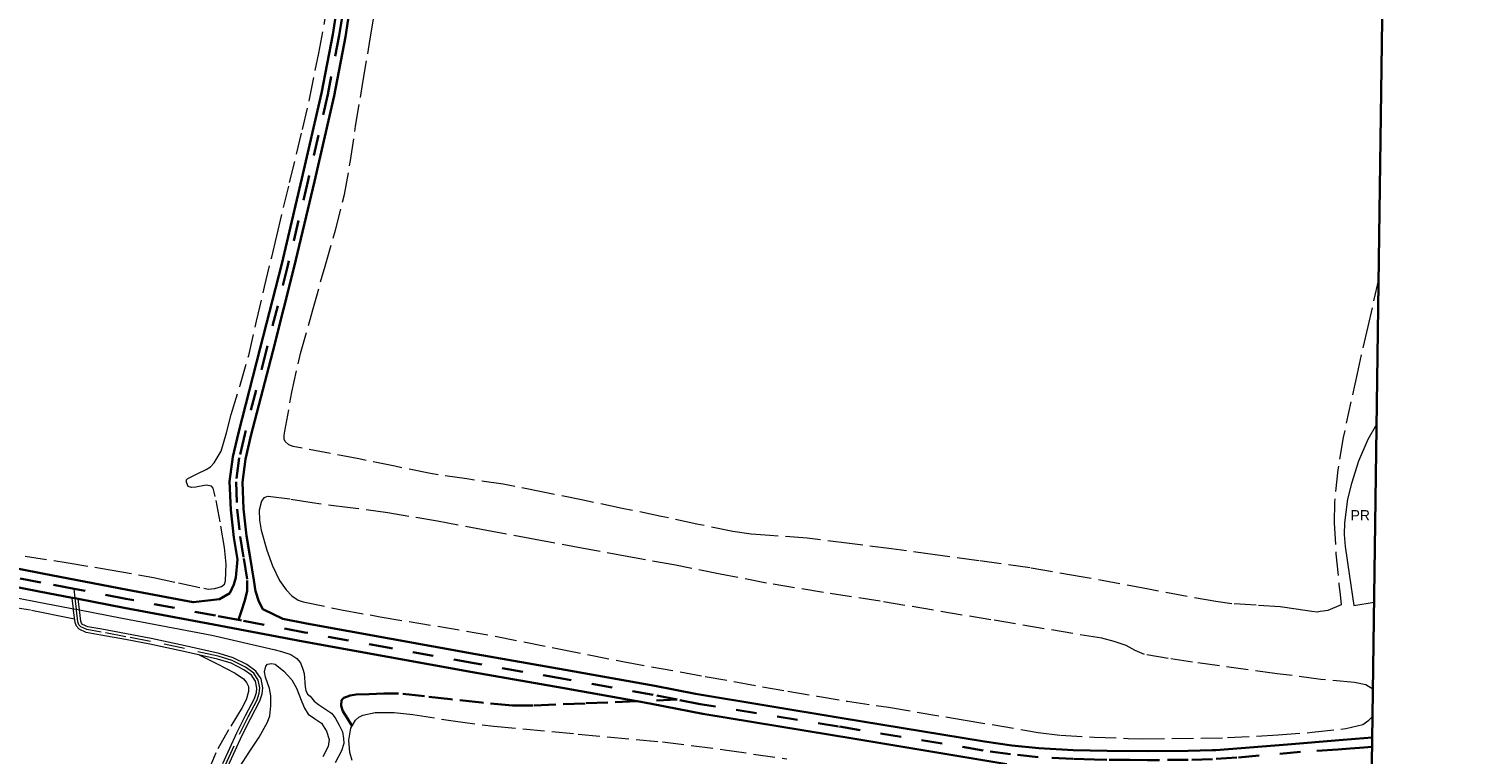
# Model space of a CAD drawing. Header units: metres. Extents: x 397317 to 400830, y 4588008 to 4590370.
# Tile 67 of 88: x 400484 to 400830, y 4588651 to 4588825. Entities that reach past the tile are written whole.
import ezdxf
from ezdxf.enums import TextEntityAlignment as Align

# ---------------------------------------------------------------- set-up
doc = ezdxf.new("R2010")
doc.units = ezdxf.units.M
doc.header["$MEASUREMENT"] = 0
doc.linetypes.add('bt5mv20_nopinta', pattern=[10, 5, -5])
doc.linetypes.add('bt5mv20_tlin1', pattern=[7, 5.25, -1.75])
for name, color, linetype, lineweight in [('ELU02_CN', 7, 'Continuous', 15), ('ELU02_LN', 7, 'Continuous', 15), ('FLU01_LN', 7, 'Continuous', 15), ('PAR01_LN', 7, 'Continuous', 15), ('VIA01_LN', 7, 'Continuous', 15), ('VIA04_LN', 7, 'Continuous', 15), ('VIA16_LN', 7, 'Continuous', 15), ('VIA19_LN', 7, 'Continuous', 15), ('VIA21_LN', 7, 'Continuous', 15), ('VIA23_LN', 7, 'Continuous', 15), ('VIR01_LN', 7, 'Continuous', 15)]:
    doc.layers.add(name, color=color, linetype=linetype, lineweight=lineweight)
doc.styles.add('034', font='txt')

msp = doc.modelspace()

# ---------------------------------------------------------------- linework, layer by layer
at = {"layer": 'ELU02_LN', "color": 3, "linetype": 'Continuous', "lineweight": 15}
msp.add_polyline3d([(400808.5, 4588729.75, 192.93), (400808.25, 4588729.42, 192.92), (400806.43, 4588726.2, 192.83), (400804.21, 4588721.03, 192.69), (400802.48, 4588715.63, 192.53), (400801.56, 4588711.85, 192.32), (400800.78, 4588706.18, 191.85), (400800.75, 4588703.35, 191.63), (400801, 4588700.52, 191.49), (400802.01, 4588693.39, 191.26), (400803.03, 4588686.26, 191.04), (400807.91, 4588687.09, 190.37)], dxfattribs=at)
at = {"layer": 'FLU01_LN', "color": 150, "linetype": 'Continuous', "lineweight": 15}
msp.add_polyline3d([(400465.74, 4588691.15, 184.23), (400486.21, 4588687.19, 183.79), (400494.17, 4588685.66, 183.63), (400494.97, 4588685.51, 183.61), (400495.63, 4588685.38, 183.6), (400495.7, 4588685.37, 183.6), (400496.42, 4588685.23, 183.59), (400506.69, 4588683.24, 183.38), (400528.24, 4588679.17, 183.01), (400543.18, 4588675.68, 180.22), (400545.04, 4588675.2, 180.21), (400547.3, 4588674.48, 180.2), (400548.73, 4588673.57, 180.2), (400549.64, 4588672.48, 180.16), (400550.15, 4588670.95, 180.1), (400550.45, 4588669.91, 180.05), (400550.76, 4588666.76, 179.9), (400550.91, 4588665.81, 179.79), (400551.32, 4588664.95, 179.66), (400551.93, 4588664.48, 179.52), (400552.89, 4588663.29, 179.32), (400553.91, 4588662.51, 179.14), (400554.87, 4588661.86, 178.95), (400557.05, 4588660.37, 178.8), (400557.97, 4588659.28, 178.77), (400558.95, 4588657.5, 178.76), (400559.7, 4588655.9, 178.75), (400559.95, 4588654.26, 178.75), (400560, 4588653.05, 178.73), (400559.45, 4588651.3, 178.71), (400557.98, 4588648.42, 178.63)], dxfattribs=at)
at = {"layer": 'PAR01_LN', "color": 3, "linetype": 'bt5mv20_tlin1', "lineweight": 15}
for points in [[(400808.98, 4588764.75, 194.8), (400806.41, 4588753.43, 194.12), (400803.83, 4588742.12, 193.45), (400800.49, 4588726.71, 193), (400799.2, 4588718.94, 192.89), (400798.42, 4588711.13, 192.67), (400798.32, 4588706.18, 192.28), (400798.74, 4588698.75, 191.41), (400799.48, 4588691.32, 190.93), (400799.73, 4588688.91, 190.93), (400799.98, 4588686.49, 190.93), (400796.8, 4588685.1, 191.16), (400795.67, 4588684.95, 191.18), (400794.96, 4588684.84, 191.18), (400794.3, 4588684.72, 191.18), (400792.98, 4588684.88, 191.18), (400789.17, 4588685.45, 191.22), (400785.36, 4588685.97, 191.26), (400779.54, 4588686.34, 191.31), (400773.7, 4588686.7, 191.37), (400769.85, 4588687.22, 191.43), (400753.65, 4588690.21, 191.76), (400737.46, 4588693.2, 192.08), (400725.17, 4588695.32, 192.19), (400712.81, 4588697.05, 192.29), (400702.33, 4588698.49, 192.27), (400691.84, 4588699.9, 192.22), (400681.68, 4588701.22, 192.35), (400671.51, 4588702.5, 192.48), (400662.54, 4588703.14, 192.32), (400658.06, 4588703.45, 192.21), (400653.62, 4588704.07, 192.17), (400644.99, 4588705.88, 192.28), (400636.38, 4588707.74, 192.38), (400627, 4588709.67, 192.39), (400617.62, 4588711.6, 192.38), (400608.02, 4588713.55, 192.34), (400598.41, 4588715.45, 192.3), (400589.65, 4588716.76, 192.29), (400580.89, 4588718.04, 192.29), (400572.27, 4588719.78, 192.08), (400563.66, 4588721.57, 191.89), (400556.84, 4588722.86, 191.95), (400550.01, 4588724.12, 192.01), (400547.85, 4588724.53, 192.02), (400546.84, 4588724.96, 192.03), (400545.94, 4588725.76, 192.03), (400545.65, 4588726.35, 192.03), (400545.67, 4588727.28, 192.04), (400545.87, 4588728.2, 192.04), (400547.52, 4588737.61, 192.44), (400549.6, 4588746.94, 193.02), (400552.56, 4588757.46, 193.5), (400555.51, 4588767.97, 194), (400558, 4588776.58, 194.52), (400560.23, 4588785.22, 195.06), (400561.64, 4588793.4, 195.47), (400562.86, 4588801.64, 195.9), (400564.62, 4588812.14, 196.62), (400566.38, 4588822.65, 197.37), (400567.8, 4588831.06, 197.92)], [(400483.33, 4588698.16, 184.51), (400493.25, 4588696.62, 184.23), (400503.78, 4588694.91, 184.14), (400514.27, 4588693.01, 184.08), (400520.29, 4588691.72, 184.06), (400526.32, 4588690.43, 184.05), (400527.43, 4588690.26, 184.03), (400529.03, 4588690.35, 184.01), (400530.61, 4588690.85, 183.99), (400531.29, 4588691.43, 183.98), (400531.59, 4588692.24, 183.99), (400531.71, 4588696.25, 184.11), (400531.29, 4588700.24, 184.31), (400530.24, 4588706.39, 184.69), (400529.1, 4588712.53, 185.14), (400528.86, 4588713.54, 185.25), (400528.56, 4588714.53, 185.38), (400528.17, 4588715.04, 185.4), (400526.9, 4588715.21, 185.22), (400524.44, 4588714.74, 184.81), (400523.35, 4588714.65, 184.72), (400522.58, 4588714.96, 184.81), (400522.15, 4588715.95, 185.43), (400522.2, 4588716.49, 185.84), (400522.53, 4588716.88, 186.15), (400523.63, 4588717.41, 186.63), (400524.73, 4588717.95, 186.98), (400526.9, 4588719.01, 187.36), (400527.94, 4588719.67, 187.51), (400528.87, 4588720.61, 187.6), (400530.52, 4588723.44, 187.76), (400531.84, 4588727.81, 187.99), (400532.9, 4588732.24, 188.21), (400535.13, 4588739.31, 188.53), (400537.14, 4588746.42, 188.85), (400539.06, 4588754.67, 189.21), (400540.97, 4588762.93, 189.63), (400542.67, 4588770.14, 190.18), (400543.91, 4588775.28, 190.62), (400547, 4588788.06, 190.93), (400550.09, 4588800.84, 191.24), (400551.77, 4588808.16, 191.62), (400554.01, 4588819.17, 192.64), (400556.05, 4588830.25, 193.58)], [(400807.62, 4588666.17, 184.4), (400805.95, 4588667.17, 184.4), (400803.19, 4588667.73, 184.39), (400795.14, 4588668.52, 183.96), (400784.57, 4588669.89, 183.82), (400764.2, 4588672.69, 182.98), (400758.42, 4588673.54, 182.74), (400752.66, 4588674.51, 182.5), (400750.44, 4588675.49, 182.45), (400748.27, 4588676.65, 182.48), (400745.36, 4588677.66, 182.63), (400742.38, 4588678.41, 182.78), (400715.75, 4588682.85, 183.38), (400689.12, 4588687.3, 183.99), (400675.42, 4588689.46, 184.24), (400661.73, 4588691.67, 184.49), (400650.6, 4588693.87, 184.74), (400639.47, 4588696.05, 184.97), (400628.58, 4588698.02, 184.9), (400617.7, 4588700, 184.76), (400606.07, 4588702.18, 184.78), (400594.45, 4588704.37, 184.82), (400582.55, 4588706.56, 184.88), (400570.61, 4588708.56, 184.96), (400561.54, 4588709.81, 185.06), (400552.45, 4588710.96, 185.19), (400547.04, 4588711.85, 185.28), (400541.64, 4588712.52, 185.37), (400540.81, 4588712.21, 185.38), (400540.22, 4588711.36, 185.39), (400539.7, 4588709.22, 185.37), (400539.77, 4588706.81, 185.27), (400540.14, 4588704.39, 185.13), (400541.54, 4588699.59, 184.79), (400542.9, 4588695.86, 184.45), (400544.59, 4588692.32, 184.1), (400546.13, 4588690.05, 183.98), (400547.49, 4588688.63, 183.96), (400549.07, 4588687.6, 183.96), (400550.25, 4588687.2, 183.97), (400559.51, 4588685.26, 184.01), (400568.81, 4588683.57, 184.04), (400582.64, 4588681.29, 184.03), (400596.45, 4588678.91, 184.01), (400611.8, 4588675.84, 184), (400627.16, 4588672.81, 183.94), (400647, 4588669.23, 183.8), (400666.84, 4588665.65, 183.65), (400674.03, 4588664.46, 183.33), (400681.22, 4588663.26, 183), (400691.11, 4588661.8, 182.63), (400709.09, 4588658.79, 182.36), (400727.08, 4588655.77, 182.08), (400732.47, 4588655.08, 181.98), (400740.61, 4588654.61, 181.88), (400748.77, 4588654.32, 182.02), (400752.24, 4588654.18, 182.17), (400772.65, 4588654.5, 182.96), (400784.84, 4588655.14, 183.41), (400792.99, 4588655.78, 183.68), (400801.12, 4588656.7, 183.95), (400805.19, 4588657.69, 184.13), (400806.69, 4588658.67, 184.27), (400807.53, 4588659.59, 184.36)], [(400424.26, 4588667.15, 187.76), (400430.23, 4588673.17, 187.77), (400436.2, 4588679.18, 187.78), (400440, 4588683.83, 187.63), (400443.84, 4588688.61, 187.31), (400445.72, 4588690.29, 187.16), (400446.79, 4588690.83, 187.07), (400447.92, 4588690.99, 187), (400454.84, 4588690.19, 186.82), (400461.75, 4588689.06, 186.59), (400467.89, 4588688.01, 186.05), (400474.04, 4588686.96, 185.5), (400479.46, 4588686.07, 185.11), (400484.88, 4588685.17, 184.74), (400488.07, 4588684.52, 184.67), (400491.23, 4588683.86, 184.41), (400493.25, 4588683.49, 184.03), (400495.26, 4588683.12, 183.65)], [(400525.21, 4588674.4, 181.43), (400529.55, 4588672.23, 181.34), (400533.89, 4588670.05, 181.25), (400535.87, 4588668.68, 181.17), (400536.63, 4588667.78, 181.11), (400537.08, 4588666.8, 181.05), (400537.12, 4588665.57, 180.98), (400536.51, 4588663.63, 180.86), (400535.55, 4588661.78, 180.75), (400532.28, 4588656.37, 180.5), (400529.24, 4588650.87, 180.33), (400526.02, 4588643.16, 180.19)], [(400534.89, 4588647.42, 179.2), (400537.44, 4588651.25, 179.24), (400539.63, 4588654.62, 179.31), (400541.69, 4588658.23, 179.44), (400542.23, 4588659.77, 179.51), (400542.44, 4588662.15, 179.63), (400542.46, 4588664.53, 179.76), (400542.17, 4588666.33, 179.87), (400541.19, 4588669.03, 180.05), (400540.97, 4588670.37, 180.13), (400541.25, 4588671.71, 180.2), (400541.67, 4588672.15, 180.22), (400542.64, 4588672.37, 180.22), (400543.54, 4588672.14, 180.21), (400545.63, 4588670.52, 180.2), (400547.49, 4588668.44, 180.1), (400548.65, 4588666.38, 179.9), (400549.89, 4588663.12, 179.52), (400550.57, 4588661.55, 179.32), (400551.46, 4588660.13, 179.14), (400553, 4588659.1, 178.95), (400554.63, 4588657.99, 178.8), (400555.9, 4588656.06, 178.76), (400556.53, 4588654.03, 178.75), (400556.25, 4588652.36, 178.71), (400554.96, 4588649.84, 178.63)], [(400562.07, 4588648.99, 177.95), (400561.51, 4588650.93, 178.04), (400561.23, 4588653.91, 178.18), (400561.74, 4588656.77, 178.32), (400562.81, 4588658.69, 178.43), (400563.62, 4588659.44, 178.48), (400564.6, 4588659.92, 178.54), (400567.61, 4588660.51, 178.73), (400572.14, 4588660.56, 179.06), (400576.65, 4588660.06, 179.27), (400586.37, 4588658.52, 179.44), (400596.13, 4588657.22, 179.58), (400616.4, 4588655.36, 179.54), (400636.67, 4588653.5, 179.51), (400651.64, 4588651.57, 179.51), (400666.59, 4588649.39, 179.51)]]:
    msp.add_polyline3d(points, dxfattribs=at)
at = {"layer": 'VIA01_LN', "color": 6, "linetype": 'bt5mv20_nopinta', "lineweight": 35}
for points in [[(400561.09, 4588837.73, 194.22), (400558.94, 4588823.41, 193.44), (400556.16, 4588809.23, 192.54), (400551.46, 4588788.66, 190.84), (400546.58, 4588768.13, 189.06), (400541.44, 4588747.8, 187.58), (400536.19, 4588727.47, 186.11), (400534.88, 4588721.79, 185.61), (400534.11, 4588716.04, 185.07), (400534.37, 4588709.46, 184.55), (400535.08, 4588702.88, 184.04), (400535.97, 4588697.57, 183.52), (400536.81, 4588692.28, 182.96), (400536.78, 4588689.75, 182.71), (400536.17, 4588687.27, 182.67), (400535.42, 4588685.01, 182.82), (400534.69, 4588682.81, 182.91)], [(400534.69, 4588682.81, 182.91), (400529.12, 4588683.85, 183.01), (400507.58, 4588687.91, 183.38), (400495.11, 4588690.31, 183.63), (400487.1, 4588691.85, 183.79), (400466.64, 4588695.81, 184.23)], [(400749.19, 4588649.13, 180.63), (400743.65, 4588649.18, 180.05), (400740.62, 4588649.25, 180.05), (400735.41, 4588649.37, 180.05), (400727.13, 4588649.82, 180.05), (400720.47, 4588650.49, 180.05), (400713.86, 4588651.44, 180.05), (400679.08, 4588657.18, 180.54), (400645.79, 4588662.57, 181.29), (400640.27, 4588663.66, 181.35), (400634.45, 4588664.8, 181.41), (400612.94, 4588668.65, 181.66), (400591.39, 4588672.41, 181.97), (400571.01, 4588676.08, 182.3), (400550.66, 4588679.82, 182.64), (400535.44, 4588682.67, 182.9), (400534.69, 4588682.81, 182.91)], [(400807.43, 4588652.32, 184.23), (400804.38, 4588652.05, 183.88), (400802.14, 4588651.9, 183.75), (400799.18, 4588651.65, 183.65), (400790.26, 4588651.1, 183.28), (400774.93, 4588649.68, 182.54), (400769.06, 4588649.32, 182.25), (400763.2, 4588649.17, 181.96), (400756.31, 4588649.11, 181.34), (400753.42, 4588649.09, 181.08), (400749.19, 4588649.13, 180.63)]]:
    msp.add_polyline3d(points, dxfattribs=at)
at = {"layer": 'VIA04_LN', "color": 1, "linetype": 'Continuous', "lineweight": 35}
for points in [[(400467.05, 4588697.97, 184.23), (400487.52, 4588694.01, 183.79), (400507.99, 4588690.07, 183.38), (400523.79, 4588687.09, 183.11), (400530.14, 4588687.81, 182.82), (400532.59, 4588689.27, 182.67), (400533.56, 4588691.33, 182.71), (400534.04, 4588693.04, 182.96), (400534.45, 4588697.33, 183.52), (400533.55, 4588702.67, 184.04), (400532.83, 4588709.34, 184.55), (400532.56, 4588716.11, 185.07), (400533.36, 4588722.06, 185.61), (400534.69, 4588727.84, 186.11), (400539.94, 4588748.18, 187.58), (400545.08, 4588768.5, 189.06), (400549.96, 4588789.01, 190.84), (400554.65, 4588809.55, 192.54), (400557.42, 4588823.67, 193.44), (400559.56, 4588837.9, 194.22)], [(400562.62, 4588837.56, 194.22), (400560.46, 4588823.14, 193.44), (400557.67, 4588808.91, 192.54), (400552.97, 4588788.31, 190.84), (400548.08, 4588767.76, 189.06), (400542.93, 4588747.42, 187.58), (400537.69, 4588727.1, 186.11), (400536.4, 4588721.51, 185.61), (400535.66, 4588715.97, 185.07), (400535.91, 4588709.57, 184.55), (400536.61, 4588703.09, 184.04), (400537.5, 4588697.82, 183.52), (400538.35, 4588692.39, 182.96), (400538.78, 4588689.72, 182.71), (400539.61, 4588687.28, 182.67), (400540.54, 4588685.43, 182.82), (400545.33, 4588683.05, 182.74), (400551.06, 4588681.98, 182.64), (400571.41, 4588678.24, 182.3), (400591.77, 4588674.57, 181.97), (400613.32, 4588670.81, 181.66), (400634.85, 4588666.96, 181.41), (400644.66, 4588665.03, 181.31), (400679.43, 4588659.29, 180.54), (400714.19, 4588653.55, 180.05), (400720.73, 4588652.61, 180.05), (400727.3, 4588651.95, 180.05), (400735.49, 4588651.5, 180.05), (400743.68, 4588651.31, 180.05), (400753.42, 4588651.22, 181.08), (400763.16, 4588651.3, 181.96), (400768.97, 4588651.45, 182.25), (400769.81, 4588651.5, 182.29), (400787.06, 4588652.85, 183.49), (400799.49, 4588653.9, 184.29), (400803.48, 4588654.24, 184.39), (400807.47, 4588654.57, 184.44)], [(400466.22, 4588693.66, 184.23), (400486.69, 4588689.7, 183.79), (400494.65, 4588688.17, 183.63), (400495.38, 4588688.03, 183.62), (400496.11, 4588687.89, 183.6), (400507.17, 4588685.76, 183.38), (400528.71, 4588681.69, 183.01), (400550.26, 4588677.66, 182.64), (400570.62, 4588673.92, 182.3), (400591, 4588670.25, 181.97), (400612.55, 4588666.49, 181.66), (400630.56, 4588663.26, 181.45), (400630.58, 4588663.26, 181.45), (400634.04, 4588662.64, 181.41), (400646.39, 4588660.22, 181.28), (400682.99, 4588654.18, 180.76), (400719.58, 4588648.14, 180.24)]]:
    msp.add_polyline3d(points, dxfattribs=at)
at = {"layer": 'VIA16_LN', "color": 42, "linetype": 'bt5mv20_nopinta', "lineweight": 15}
msp.add_polyline3d([(400531.57, 4588647.98, 179.49), (400534.94, 4588655.36, 179.7), (400537.04, 4588659.51, 179.72), (400539.16, 4588663.63, 179.83), (400539.69, 4588665.19, 179.95), (400539.8, 4588666.46, 180.05), (400539.44, 4588668.35, 180.2), (400538.36, 4588670.02, 180.35), (400536.34, 4588671.45, 180.53), (400533.17, 4588673.04, 180.81), (400529.82, 4588674.08, 181.08), (400521.67, 4588675.92, 181.72), (400513.51, 4588677.66, 182.34), (400507.59, 4588678.79, 182.95), (400501.67, 4588679.87, 183.52), (400498.21, 4588680.48, 183.66), (400496.76, 4588681.14, 183.66), (400496.29, 4588681.66, 183.65), (400496.06, 4588682.33, 183.65), (400495.72, 4588685.18, 183.64), (400495.7, 4588685.37, 183.64), (400495.38, 4588688.03, 183.62), (400495.11, 4588690.31, 183.63)], dxfattribs=at)
at = {"layer": 'VIA19_LN', "color": 7, "linetype": 'Continuous', "lineweight": 15}
for points in [[(400530.93, 4588648.28, 179.49), (400534.31, 4588655.66, 179.7), (400536.41, 4588659.83, 179.72), (400538.51, 4588663.91, 179.83), (400539, 4588665.34, 179.95), (400539.1, 4588666.43, 180.05), (400538.78, 4588668.09, 180.2), (400537.84, 4588669.52, 180.35), (400535.98, 4588670.85, 180.53), (400532.91, 4588672.38, 180.81), (400529.64, 4588673.4, 181.08), (400521.52, 4588675.23, 181.72), (400513.37, 4588676.97, 182.34), (400507.47, 4588678.1, 182.95), (400501.55, 4588679.18, 183.52), (400498, 4588679.8, 183.66), (400496.33, 4588680.56, 183.66), (400495.67, 4588681.29, 183.65), (400495.37, 4588682.17, 183.65), (400495.02, 4588685.1, 183.64), (400494.97, 4588685.51, 183.64), (400494.68, 4588687.95, 183.62), (400494.65, 4588688.17, 183.63)], [(400532.21, 4588647.69, 179.49), (400535.57, 4588655.06, 179.7), (400537.66, 4588659.19, 179.72), (400539.81, 4588663.35, 179.83), (400540.39, 4588665.04, 179.95), (400540.51, 4588666.5, 180.05), (400540.11, 4588668.62, 180.2), (400538.88, 4588670.52, 180.35), (400536.7, 4588672.06, 180.53), (400533.44, 4588673.69, 180.81), (400530, 4588674.76, 181.08), (400521.82, 4588676.61, 181.72), (400513.65, 4588678.35, 182.34), (400507.72, 4588679.48, 182.95), (400501.79, 4588680.56, 183.52), (400498.42, 4588681.16, 183.66), (400497.18, 4588681.72, 183.66), (400496.91, 4588682.02, 183.65), (400496.75, 4588682.49, 183.65), (400496.42, 4588685.23, 183.64), (400496.42, 4588685.26, 183.64), (400496.11, 4588687.89, 183.6)]]:
    msp.add_polyline3d(points, dxfattribs=at)
at = {"layer": 'VIA21_LN', "color": 2, "linetype": 'bt5mv20_tlin1', "lineweight": 35}
msp.add_polyline3d([(400630.58, 4588663.26, 181.45), (400630.56, 4588663.26, 181.45), (400618.07, 4588662.75, 181.4), (400605.58, 4588662.24, 181.35), (400600.59, 4588662.27, 181.16), (400593.13, 4588662.92, 180.47), (400585.68, 4588663.73, 179.76), (400579.44, 4588664.45, 179.31), (400573.2, 4588665.12, 178.86), (400569.65, 4588665.13, 178.55), (400566.09, 4588664.94, 178.3), (400563.04, 4588664.88, 178.26), (400561.52, 4588664.67, 178.27), (400560.01, 4588664.11, 178.28), (400559.46, 4588663.51, 178.28), (400559.36, 4588662.17, 178.28), (400559.83, 4588660.89, 178.29), (400560.93, 4588659.09, 178.32), (400562.03, 4588657.28, 178.35)], dxfattribs=at)
at = {"layer": 'VIA23_LN', "color": 42, "linetype": 'bt5mv20_nopinta', "lineweight": 35}
msp.add_polyline3d([(400640.27, 4588663.66, 181.35), (400630.58, 4588663.26, 181.45)], dxfattribs=at)
at = {"layer": 'VIR01_LN', "color": 7, "linetype": 'Continuous', "lineweight": 35, "flags": 128}
msp.add_lwpolyline([(397350.28, 4590369.96), (400830.34, 4590321.33), (400798.6, 4588008.28), (397317.41, 4588056.91)], close=True, dxfattribs=at)

# ---------------------------------------------------------------- texts
at = {"layer": 'ELU02_CN', "color": 251, "linetype": 'Continuous', "lineweight": 0, "style": '034'}
msp.add_text('PR', height=2.5, dxfattribs=at).set_placement((400804.61, 4588708), align=Align.MIDDLE_CENTER)

doc.saveas('drawing.dxf')
